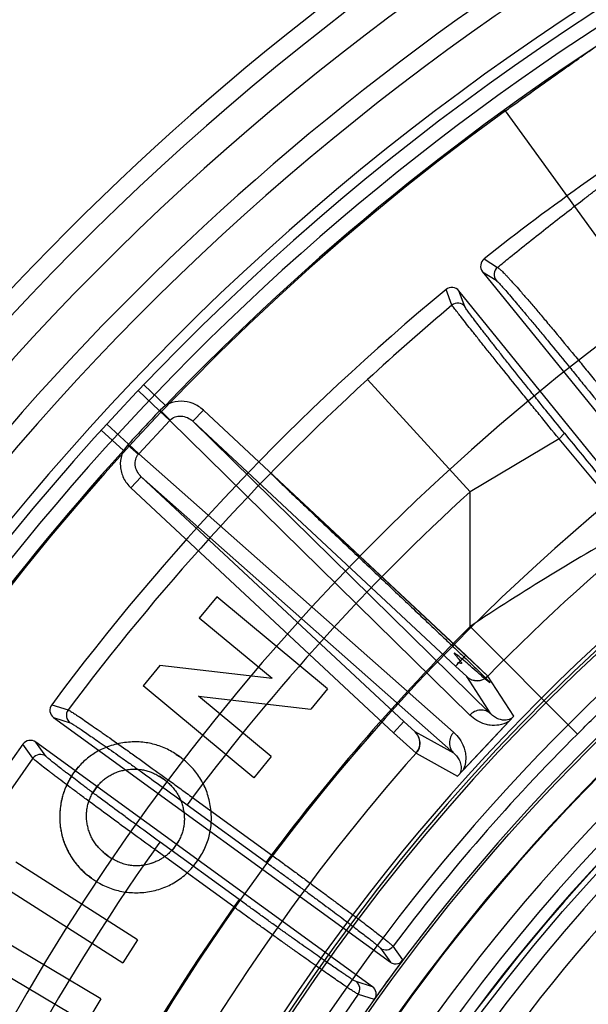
# Model space of a CAD drawing. Header units: millimetres. Extents: x 0 to 297, y 0 to 210.
# Tile 88 of 256: x 145.393 to 145.524, y 93.456 to 93.682. Entities that reach past the tile are written whole.
import ezdxf

# ---------------------------------------------------------------- set-up
doc = ezdxf.new("R2010")
doc.units = ezdxf.units.MM
doc.header["$LTSCALE"] = 16.335
doc.layers.get('0').update_dxf_attribs({"linetype": 'CONTINUOUS'})
for name, color, linetype in [('01_GLOBAL', 7, 'CONTINUOUS'), ('INTFCLR_144815', 7, 'CONTINUOUS'), ('INTFCLR_72935', 7, 'CONTINUOUS')]:
    doc.layers.add(name, color=color, linetype=linetype)

msp = doc.modelspace()

# ---------------------------------------------------------------- linework, layer by layer
at = {"color": 7, "linetype": 'Continuous'}
msp.add_circle((146.8548034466, 92.13446435), 2.66, dxfattribs=at)
at = {"color": 9, "linetype": 'Continuous'}
msp.add_arc((146.8548034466, 92.13446435), 2.6259090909, 92.9674534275, 177.0325465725, dxfattribs=at)
at = {"layer": '01_GLOBAL', "color": 7, "linetype": 'Continuous'}
msp.add_circle((146.8548034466, 92.13446435), 2.695, dxfattribs=at)
at = {"layer": 'INTFCLR_144815', "color": 9, "linetype": 'Continuous'}
for p, q in [((145.5373919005, 93.6161005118), (145.5045972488, 93.66139864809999)), ((145.4996814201, 93.62736522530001), (145.5027661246, 93.62539410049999)), ((145.4993555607, 93.6243980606), (145.5024332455, 93.6224262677)), ((145.4922973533, 93.6166899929), (145.4909443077, 93.6202944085)), ((145.4952687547, 93.61639789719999), (145.4939134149, 93.6199954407)), ((145.4264188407, 93.5936179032), (145.4214210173, 93.59839520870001)), ((145.4964636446, 93.5738094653), (145.4728839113, 93.5996094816)), ((145.4201498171, 93.5970604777), (145.4250482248, 93.5924059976)), ((145.4264188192, 93.5936179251), (145.4251668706, 93.5925302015)), ((145.4250482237, 93.59240599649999), (145.4274192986, 93.5901949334)), ((145.4251668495, 93.5925302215), (145.4274793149, 93.59025779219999)), ((145.4351334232, 93.59254663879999), (145.4327465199, 93.5899869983)), ((145.4955135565, 93.53624125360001), (145.4351334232, 93.59254663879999)), ((145.4129178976, 93.58930519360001), (145.4179027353, 93.5847433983)), ((145.4202738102, 93.5825323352), (145.4274192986, 93.5901949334)), ((145.4274192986, 93.5901949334), (145.4274793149, 93.59025779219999)), ((145.4963810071, 93.5224271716), (145.4274192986, 93.5901949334)), ((145.4327465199, 93.5899869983), (145.4931266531, 93.5336816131)), ((145.5011962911, 93.52272231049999), (145.4327465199, 93.5899869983)), ((145.4116750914, 93.58794398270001), (145.4167893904, 93.58329158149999)), ((145.5169352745, 93.5859346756), (145.5181575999, 93.58725604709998)), ((145.4177871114, 93.5846163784), (145.4167893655, 93.5832916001)), ((145.4177870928, 93.5846163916), (145.420215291, 93.5824680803)), ((145.4202738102, 93.5825323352), (145.4179027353, 93.5847433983)), ((145.516935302, 93.5859346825), (145.4964636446, 93.5738094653)), ((145.533809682, 93.5656451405), (145.5169352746, 93.5859346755)), ((145.4202152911, 93.5824680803), (145.4202738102, 93.5825323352)), ((145.4202738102, 93.5825323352), (145.4926870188, 93.5184658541)), ((145.420852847, 93.5772325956), (145.4184659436, 93.5746729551)), ((145.420852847, 93.5772325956), (145.492728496, 93.51364171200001)), ((145.4812329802, 93.5209272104), (145.420852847, 93.5772325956)), ((145.4184659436, 93.5746729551), (145.4788460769, 93.5183675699)), ((145.4964636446, 93.54281740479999), (145.4964636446, 93.5738094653)), ((145.5211420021, 93.5180661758), (145.4964636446, 93.54281740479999)), ((145.4931266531, 93.5336816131), (145.495706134, 93.53128987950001)), ((145.4956650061, 93.5312742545), (145.5011962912, 93.52272231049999)), ((145.506502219, 93.52221125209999), (145.50054849, 93.5313839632)), ((145.4002552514, 93.5248165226), (145.4040532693, 93.5236131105)), ((145.4007080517, 93.5218655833), (145.4044992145, 93.5206593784)), ((145.4788460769, 93.51836757), (145.4812329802, 93.5209272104)), ((145.4838115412, 93.5185629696), (145.4812329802, 93.5209272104)), ((145.492728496, 93.51364171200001), (145.4838115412, 93.5185629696)), ((145.3959598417, 93.51248815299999), (145.3936429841, 93.5157274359)), ((145.3989052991, 93.51297464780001), (145.3965879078, 93.51620656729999)), ((145.4840427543, 93.51368372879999), (145.4936084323, 93.50838435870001)), ((145.432642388, 93.5034802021), (145.431408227, 93.5017815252)), ((145.432642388, 93.5034802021), (145.4508217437, 93.49027212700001)), ((145.431408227, 93.5017815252), (145.4495875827, 93.4885734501)), ((145.423939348, 93.4915183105), (145.425173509, 93.4932169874)), ((145.4433608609, 93.48000310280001), (145.425173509, 93.4932169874)), ((145.4421266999, 93.4783044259), (145.423939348, 93.4915183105)), ((145.4508217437, 93.49027212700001), (145.4495875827, 93.4885734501)), ((145.4433608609, 93.48000310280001), (145.4421266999, 93.4783044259)), ((145.4810055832, 93.4661202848), (145.4787561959, 93.46926467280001)), ((145.4758442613, 93.4688241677), (145.4781368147, 93.465610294)), ((145.4740223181, 93.4599471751), (145.4702573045, 93.4611343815)), ((145.4707382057, 93.4582288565), (145.4744237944, 93.45706122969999))]:
    msp.add_line(p, q, dxfattribs=at)
at = {"layer": 'INTFCLR_144815', "color": 6, "linetype": 'Continuous'}
for p, q in [((145.4993555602, 93.6243980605), (145.5595454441, 93.55006974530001)), ((145.5541054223, 93.54566450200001), (145.4939134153, 93.6199954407)), ((145.4382062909, 93.5495970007), (145.4341793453, 93.54474863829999)), ((145.4636835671, 93.52844718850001), (145.4382062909, 93.5495970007)), ((145.4509415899, 93.5308313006), (145.4341793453, 93.54474863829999)), ((145.4251036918, 93.5338164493), (145.4212570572, 93.5291751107)), ((145.4509415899, 93.5308313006), (145.4251036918, 93.5338164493)), ((145.4467343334, 93.5080252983), (145.4212570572, 93.5291751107)), ((145.463683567, 93.52844718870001), (145.4598168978, 93.52379249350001)), ((145.4507612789, 93.5128803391), (145.4340457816, 93.5267576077)), ((145.4340457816, 93.5267576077), (145.4598168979, 93.52379249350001)), ((145.4007080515, 93.5218655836), (145.4781368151, 93.4656102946)), ((145.4740223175, 93.45994717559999), (145.3965879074, 93.5162065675)), ((145.4305747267, 93.5121611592), (145.4296175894, 93.5128970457)), ((145.4507612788, 93.5128803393), (145.4467343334, 93.5080252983)), ((145.4258978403, 93.5077815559), (145.4249731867, 93.5083856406)), ((145.4267552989, 93.5071139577), (145.4258978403, 93.5077815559)), ((145.4103309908, 93.50548426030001), (145.4097269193, 93.5045531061)), ((145.411011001, 93.50634865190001), (145.4103309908, 93.50548426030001)), ((145.4293195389, 93.49328273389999), (145.4287627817, 93.4924284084)), ((145.4123719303, 93.4906956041), (145.4132426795, 93.49001758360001)), ((145.4132426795, 93.49001758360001), (145.4141225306, 93.4894405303)), ((145.4199544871, 93.4707495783), (145.3920196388, 93.4886070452)), ((145.409436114, 93.48490209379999), (145.4105606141, 93.4841587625)), ((145.3886471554, 93.483331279), (145.4165820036, 93.46547381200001)), ((145.4115228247, 93.4571512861), (145.3883294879, 93.4709818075)), ((145.419954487, 93.4707495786), (145.4165820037, 93.46547381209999)), ((145.3850371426, 93.4654656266), (145.4082304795, 93.4516351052)), ((145.4805753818, 93.4655872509), (145.4810055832, 93.4661202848)), ((145.4115228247, 93.45715128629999), (145.4082304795, 93.45163510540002)), ((145.4747977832, 93.4576350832), (145.4744237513, 93.45706124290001))]:
    msp.add_line(p, q, dxfattribs=at)
at = {"layer": 'INTFCLR_144815', "color": 7, "linetype": 'Continuous'}
for p, q in [((145.50054849, 93.5313839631), (145.4502284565, 93.5784702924)), ((145.4931266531, 93.5336816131), (145.4955135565, 93.53624125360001)), ((145.4955135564, 93.53624125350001), (145.5005484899, 93.5313839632)), ((145.4936083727, 93.50838441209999), (145.5065021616, 93.5222113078)), ((145.5000552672, 93.5152978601), (145.5065021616, 93.52221130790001)), ((145.478846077, 93.5183675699), (145.4840427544, 93.51368372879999)), ((145.4936083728, 93.50838441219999), (145.5000552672, 93.5152978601)), ((145.4289021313, 93.5133781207), (145.4296175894, 93.5128970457)), ((145.4296175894, 93.5128970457), (145.4289021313, 93.5133781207)), ((145.4053423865, 93.5091372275), (145.4064120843, 93.51049315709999)), ((145.4044081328, 93.50768900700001), (145.4053423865, 93.5091372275)), ((145.4048586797, 93.5084208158), (145.4053423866, 93.50913722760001)), ((145.4249731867, 93.5083856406), (145.4258978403, 93.5077815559)), ((145.4097269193, 93.5045531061), (145.4103309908, 93.5054842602)), ((145.4103309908, 93.5054842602), (145.4107923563, 93.5060807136)), ((145.4287627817, 93.4924284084), (145.4281787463, 93.4916740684)), ((145.4293195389, 93.49328273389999), (145.4287627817, 93.4924284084)), ((145.4132426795, 93.49001758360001), (145.4126428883, 93.4904785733)), ((145.4226255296, 93.4881543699), (145.4218863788, 93.4879816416)), ((145.4235359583, 93.4884394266), (145.4226255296, 93.4881543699)), ((145.4094361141, 93.48490209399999), (145.4087456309, 93.4854235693))]:
    msp.add_line(p, q, dxfattribs=at)
at = {"layer": 'INTFCLR_144815', "color": 6, "linetype": 'Continuous'}
for radius in [0.4466793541, 0.4256665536]:
    msp.add_circle((145.8396077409, 93.1986600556), radius, dxfattribs=at)
for centre, radius, start, end in [((145.8396077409, 93.1986600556), 0.6157754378, 313.9937911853, 154.5150993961), ((145.8396077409, 93.1986600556), 0.5947754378, 312.9543589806, 154.5144414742), ((145.8396077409, 93.1986600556), 0.5903864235, 71.6563998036, 156.0440844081), ((145.8396077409, 93.1986600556), 0.5808960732, 70.9981667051, 162.0018332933), ((145.8396077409, 93.1986600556), 0.5751005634, 108.7136429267, 257.7559644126), ((145.8399207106, 93.1980122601), 0.54782, 122.1960171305, 128.3949436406), ((145.8396077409, 93.1986600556), 0.4627266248, 45.0000000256, 314.9999999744), ((145.8396077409, 93.1986600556), 0.4618985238, 44.999999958, 315.000000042), ((145.8396077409, 93.1986600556), 0.461229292, 44.99999997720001, 315.0000000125), ((145.8396077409, 93.1986600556), 0.4472794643, 47.86578076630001, 312.1342192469), ((145.8396077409, 93.1986600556), 0.4408857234, 45.72777364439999, 314.2722263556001), ((145.8396077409, 93.1986600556), 0.4268887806, 45.6663486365, 314.3336513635), ((145.5009867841, 93.6257204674), 0.002099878, 128.4370448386, 219.031122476), ((145.4922807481, 93.6186746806), 0.0020999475, 38.9714237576, 129.5261145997), ((145.8399207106, 93.1980122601), 0.54782, 129.5705236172, 143.3764988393), ((145.8396077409, 93.1986600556), 0.4169682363, 115.6072723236, 154.3927276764), ((145.8396077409, 93.1986600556), 0.3959554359, 117.0737153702, 152.9262846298), ((145.8396077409, 93.1986600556), 0.427, 126.3221328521, 169.3673701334), ((145.4019414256, 93.5235651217), 0.0020998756, 143.4185851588, 234.0311812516), ((145.3953527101, 93.5145082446), 0.0020999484, 53.9714511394, 144.5076560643), ((145.8399207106, 93.1980122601), 0.54782, 144.5520789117, 158.3604875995), ((145.477076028, 93.47052566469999), 0.002100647, 234.0980466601, 323.1112071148), ((145.8396077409, 93.1986600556), 0.4473594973, 143.2829108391, 144.7170891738), ((145.4690197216, 93.4594371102), 0.002100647, 324.8892236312, 53.90195361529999)]:
    msp.add_arc(centre, radius, start, end, dxfattribs=at)
at = {"layer": 'INTFCLR_144815', "color": 9, "linetype": 'Continuous'}
for centre, radius, start, end in [((145.8396077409, 93.1986600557), 0.6114469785, 71.617857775, 156.0236179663), ((145.8396077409, 93.1986600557), 0.6044472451, 71.6178577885, 156.0236179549), ((145.8396077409, 93.1986600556), 0.5785048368, 70.768222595, 162.2317774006), ((145.8396077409, 93.1986600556), 0.5715914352, 107.7076787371, 136.2923212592), ((145.8396077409, 93.1986600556), 0.5712784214, 125.9035433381, 247.5002459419), ((145.8396077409, 93.1986600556), 0.4540564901, 52.5411294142, 307.4588705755), ((145.8396077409, 93.1986600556), 0.47504355, 108.4596803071, 135.5403197), ((145.8396077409, 93.1986600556), 0.44073522, 45.7280221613, 314.2719778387), ((145.8396077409, 93.1986600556), 0.4337362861, 45.73034182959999, 314.2696581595), ((145.5040680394, 93.6237453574), 0.0021007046, 128.2970066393, 218.8995204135), ((145.9399220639, 93.0883514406), 0.6924663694, 130.2722993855, 132.4119396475), ((145.4936385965, 93.6150730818), 0.0021007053, 39.1004636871, 129.6760350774), ((145.8396076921, 93.1986600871), 0.5153551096, 125.9035433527, 247.5002459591), ((145.8399207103, 93.1980122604), 0.5440554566, 132.4255192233, 143.2396033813), ((146.6710831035, 92.42329673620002), 1.7086308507, 136.8243315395, 137.1756684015), ((145.4318778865, 93.58599845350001), 0.0093649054, 135.7755678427, 136.826458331), ((155.6959422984, 101.865722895), 13.1194632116, 219.1244210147, 219.2387337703), ((145.4247688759, 93.57837939), 0.009361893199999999, 137.1735409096, 138.2247714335), ((145.839607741, 93.1986600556), 0.5715914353, 137.7076787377, 162.2317774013), ((145.8396077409, 93.1986600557), 0.4856448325, 128.484146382, 209.9999999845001), ((145.8399207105, 93.1980122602), 0.5091034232, 132.4255192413, 143.1292740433), ((145.8174875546, 93.0595769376), 0.5801536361, 119.2729300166, 123.5966858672), ((145.8396077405, 93.1986600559), 0.4859960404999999, 134.915531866, 143.1279733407), ((145.8396077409, 93.1986600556), 0.4297215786, 128.4841463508, 246.0405071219), ((145.4057369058, 93.5223566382), 0.0021007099, 143.2662595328, 233.8993781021), ((145.8396077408, 93.1986600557), 0.451044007, 134.9155318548, 143.1335617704), ((145.8399207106, 93.1980122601), 0.544055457, 144.6884762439, 158.2234804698), ((145.8396077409, 93.1986600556), 0.4750435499, 138.4596802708, 165.5403197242), ((145.3976735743, 93.51127305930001), 0.0021007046, 54.1004354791, 144.6620838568), ((145.8399207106, 93.1980122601), 0.5091034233, 144.7941622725, 158.1121101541), ((145.8396077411, 93.19866005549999), 0.4859960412, 144.8720266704, 158.1279733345), ((145.8396077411, 93.19866005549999), 0.4510440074, 144.86643825, 158.1335617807)]:
    msp.add_arc(centre, radius, start, end, dxfattribs=at)
at = {"layer": 'INTFCLR_144815', "color": 7, "linetype": 'Continuous'}
for centre, radius, start, end in [((145.4980503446, 93.53383558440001), 0.0035001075, 227.0375958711, 315.5385227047), ((145.4814228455, 93.5160047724), 0.0035001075, 318.4614529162, 46.9624282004), ((145.3896112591, 93.454171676), 0.07105755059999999, 55.73557071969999, 56.4311621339), ((145.3895527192, 93.454084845), 0.0711622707, 55.7359787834, 56.4301417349), ((145.4587299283, 93.46882198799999), 0.0668995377, 142.2013653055, 142.9419695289), ((145.4588266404, 93.46874811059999), 0.0670212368, 142.2025146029, 142.941392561), ((145.3756192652, 93.5284600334), 0.0703317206, 325.7354748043, 326.3964135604), ((145.3757311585, 93.5283847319), 0.0701968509, 325.7348504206, 326.3970592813), ((145.3720086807, 93.53507492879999), 0.0771164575, 322.5770711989, 323.183209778), ((145.3721258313, 93.53498627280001), 0.0769695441, 322.5764879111, 323.183783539)]:
    msp.add_arc(centre, radius, start, end, dxfattribs=at)
at = {"layer": 'INTFCLR_144815', "color": 9, "linetype": 'Continuous'}
for points, knots in [([(145.5045972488, 93.66139864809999), (145.5054935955, 93.66204759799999), (145.5072771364, 93.66333541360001), (145.5099408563, 93.66524898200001), (145.5125761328, 93.6671330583), (145.5147546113, 93.6686837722), (145.5164812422, 93.6699096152), (145.5181671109, 93.6711046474), (145.5202144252, 93.67255305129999), (145.522588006, 93.67423044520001), (145.5248441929, 93.6758257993), (145.5266468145, 93.67710433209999), (145.5280197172, 93.6780830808), (145.5292755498, 93.6789820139), (145.5307102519, 93.6800179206), (145.5320452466, 93.6809991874), (145.5329931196, 93.68171180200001), (145.5337639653, 93.6823039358), (145.5345445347, 93.6829201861), (145.5352276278, 93.6835202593), (145.5355797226, 93.6838653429), (145.5356731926, 93.68401932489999)], [0, 0, 0, 0, 0.0863229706, 0.1716062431, 0.2558480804, 0.3390274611, 0.3802000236, 0.4210306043, 0.5002259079, 0.5758309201, 0.6477553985, 0.7157787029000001, 0.7482262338, 0.779280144, 0.8362536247, 0.8862647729, 0.9085268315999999, 0.9287496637, 0.9621161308, 0.9859485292, 1, 1, 1, 1]), ([(145.5027658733, 93.6253938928), (145.5036932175, 93.6261506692), (145.5075650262, 93.6292952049), (145.5128812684, 93.6335289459), (145.5186690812, 93.6380500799), (145.5218180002, 93.640483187), (145.5238727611, 93.64206208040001), (145.5251941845, 93.6430754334), (145.5274145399, 93.6447735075), (145.5304523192, 93.64708667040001), (145.5338949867, 93.6497020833), (145.5363449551, 93.6515675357), (145.5378854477, 93.6527471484), (145.5388319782, 93.65347394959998), (145.5403455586, 93.6546419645), (145.5422926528, 93.6561632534), (145.5443032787, 93.65778442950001), (145.5458810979, 93.6591198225), (145.5469864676, 93.660158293), (145.5475529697, 93.66077819), (145.547714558, 93.6610531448)], [0, 0, 0, 0, 0.0625458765, 0.2606392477, 0.3551136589, 0.4463205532, 0.4685806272, 0.4905220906, 0.5333372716, 0.6146452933, 0.6900415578, 0.7592582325, 0.7755539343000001, 0.7914290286, 0.8216176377, 0.8754591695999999, 0.9205293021, 0.956619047, 0.98333489, 1, 1, 1, 1]), ([(145.502766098, 93.6253940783), (145.5028965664, 93.62535050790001), (145.503211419, 93.62508757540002), (145.503786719, 93.6245691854), (145.5044067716, 93.6239305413), (145.5050227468, 93.62328087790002), (145.5062946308, 93.6219051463), (145.5076498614, 93.6203740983), (145.5091031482, 93.618704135), (145.5102753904, 93.6173463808), (145.5118404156, 93.615515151), (145.5134644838, 93.6135941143), (145.5148407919, 93.6119554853), (145.5170845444, 93.60927220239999), (145.5193635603, 93.60651685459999), (145.5216754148, 93.60370073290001), (145.5232783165, 93.6017414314), (145.5260814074, 93.59829861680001), (145.5284702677, 93.5953369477), (145.5300531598, 93.5933608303)], [0, 0, 0, 0, 0.0097983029, 0.028326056, 0.0557697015, 0.0729163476, 0.0921524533, 0.1892020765, 0.2185665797, 0.2498476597, 0.316979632, 0.3901591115, 0.4290389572, 0.4694153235, 0.6393187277, 0.6837488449, 0.7289568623, 0.819642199, 1, 1, 1, 1]), ([(145.5024332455, 93.6224262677), (145.502742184, 93.6222279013), (145.5032056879, 93.6216440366), (145.5040302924, 93.6207707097), (145.5054195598, 93.61916411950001), (145.5068166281, 93.6175366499), (145.5081584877, 93.6159470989), (145.5092436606, 93.6146569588), (145.5106959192, 93.6129198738), (145.5122069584, 93.6111011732), (145.5134893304, 93.6095514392), (145.5155822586, 93.60701553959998), (145.5177138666, 93.6044165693), (145.5198793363, 93.60176298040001), (145.5213819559, 93.59991781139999), (145.5240123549, 93.5966778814), (145.5262586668, 93.5938945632), (145.5277496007, 93.5920394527)], [0, 0, 0, 0, 0.0278420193, 0.0552141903, 0.0915692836, 0.1886365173, 0.2180093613, 0.2493061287, 0.3164849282, 0.389710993, 0.4286185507, 0.4690268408, 0.6390578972, 0.6835215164, 0.7287627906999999, 0.8195145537, 1, 1, 1, 1]), ([(145.516935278, 93.5859346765), (145.5154107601, 93.5878074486), (145.5131317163, 93.5906119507), (145.5104823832, 93.5938829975), (145.5089864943, 93.59573296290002), (145.5068493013, 93.59837873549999), (145.504759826, 93.6009732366), (145.5027216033, 93.6035108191), (145.5014774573, 93.6050616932), (145.5000176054, 93.6068847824), (145.498624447, 93.6086304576), (145.4975886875, 93.6099312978), (145.4963087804, 93.6115430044), (145.4947553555, 93.6134876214), (145.4932535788, 93.6154464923), (145.4924967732, 93.61638325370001), (145.4922973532, 93.6166899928)], [0, 0, 0, 0, 0.1838323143, 0.2751018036, 0.3204426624, 0.3649432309, 0.5340172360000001, 0.5740392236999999, 0.6127183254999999, 0.6853746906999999, 0.7518360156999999, 0.782742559, 0.8119579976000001, 0.9085168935, 0.9721480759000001, 1, 1, 1, 1]), ([(145.5181575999, 93.58725604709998), (145.5167251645, 93.5890170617), (145.5145863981, 93.5916563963), (145.5121035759, 93.59473757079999), (145.5107027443, 93.5964810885), (145.5087024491, 93.5989757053), (145.5067489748, 93.6014238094), (145.5048475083, 93.60382148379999), (145.5036877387, 93.6052877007), (145.502328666, 93.6070128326), (145.5010339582, 93.6086665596), (145.5000736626, 93.60990067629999), (145.4988873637, 93.6114308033), (145.4976750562, 93.61302134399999), (145.4964783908, 93.6146034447), (145.4958379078, 93.61553155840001), (145.4953911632, 93.6160737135), (145.4952687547, 93.61639789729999)], [0, 0, 0, 0, 0.1837380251, 0.2749643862, 0.3202843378, 0.3647664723, 0.5337760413, 0.5737877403, 0.6124559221, 0.6850908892, 0.7515475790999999, 0.7824502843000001, 0.8116622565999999, 0.9082443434, 0.9444594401, 0.9719520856, 1, 1, 1, 1]), ([(145.4351334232, 93.59254663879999), (145.4344393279, 93.5931938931), (145.4328127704, 93.59422986), (145.4300139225, 93.59478226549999), (145.4278337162, 93.5943605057), (145.4267142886, 93.5937960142), (145.4264190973, 93.5936176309)], [0, 0, 0, 0, 0.2956847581, 0.5913695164, 0.8870542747, 1, 1, 1, 1]), ([(145.4274793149, 93.59025779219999), (145.4277948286, 93.59057884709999), (145.4286013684, 93.59109200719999), (145.4300433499, 93.59128441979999), (145.4315107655, 93.59091509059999), (145.4323703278, 93.5903394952), (145.4327465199, 93.5899869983)], [0, 0, 0, 0, 0.2329766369, 0.4761332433, 0.733177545, 1, 1, 1, 1]), ([(145.4167895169, 93.5832914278), (145.4166321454, 93.5829845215), (145.4161472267, 93.58182840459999), (145.4158789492, 93.5796240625), (145.4166250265, 93.5768705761), (145.4177720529, 93.5753204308), (145.4184659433, 93.5746729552)], [0, 0, 0, 0, 0.1129457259, 0.4086304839, 0.7043152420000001, 1, 1, 1, 1]), ([(145.420852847, 93.5772325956), (145.4204749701, 93.577583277), (145.4198440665, 93.5784047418), (145.4192188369, 93.58023652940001), (145.4196194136, 93.58179465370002), (145.420215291, 93.5824680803)], [0, 0, 0, 0, 0.2697144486, 0.5295513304, 1, 1, 1, 1]), ([(145.5211420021, 93.5180661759), (145.5235613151, 93.52047828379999), (145.5284382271, 93.5252106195), (145.5346767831, 93.53093980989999), (145.5390946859, 93.53482963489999), (145.5416235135, 93.5370091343), (145.5431351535, 93.53829349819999), (145.5461857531, 93.5408596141), (145.5486286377, 93.5428583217), (145.5508468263, 93.54462578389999)], [0, 0, 0, 0, 0.2570830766, 0.511298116, 0.6373032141, 0.7000207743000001, 0.7625178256, 0.7865693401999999, 1, 1, 1, 1]), ([(145.4040532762, 93.52361311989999), (145.4043624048, 93.5235089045), (145.4048907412, 93.5231214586), (145.4057868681, 93.5225658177), (145.4073130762, 93.5215310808), (145.4091383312, 93.5202830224), (145.4109190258, 93.5190407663), (145.4121109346, 93.51820571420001), (145.4141574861, 93.5167666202), (145.4162788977, 93.5152627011), (145.4184754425, 93.51369735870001), (145.4200784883, 93.51255246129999), (145.4230145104, 93.5104490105), (145.425993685, 93.508301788), (145.4286015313, 93.50641453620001), (145.430395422, 93.5051142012), (145.4317428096, 93.5041349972), (145.432642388, 93.5034802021)], [0, 0, 0, 0, 0.0279829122, 0.05504682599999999, 0.09086547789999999, 0.185915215, 0.2448474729, 0.2770789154, 0.3107536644, 0.4594529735, 0.5001382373, 0.5421189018, 0.628428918, 0.8099485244, 0.8571255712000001, 0.9045582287, 1, 1, 1, 1]), ([(145.5011962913, 93.52272231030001), (145.5008918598, 93.52300454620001), (145.5001242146, 93.5234715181), (145.4983450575, 93.5237318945), (145.4969867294, 93.5230733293), (145.4963810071, 93.5224271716)], [0, 0, 0, 0, 0.2362838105, 0.4958956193, 1, 1, 1, 1]), ([(145.5053017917, 93.5209241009), (145.5046225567, 93.52052933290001), (145.5032115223, 93.5200342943), (145.5013435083, 93.52001482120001), (145.4996081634, 93.52037387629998), (145.4979646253, 93.52109365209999), (145.4968649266, 93.5219561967), (145.4963810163, 93.52242718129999)], [0, 0, 0, 0, 0.2434075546, 0.451055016, 0.5712644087, 0.7907811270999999, 1, 1, 1, 1]), ([(145.5060525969, 93.521729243), (145.5056617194, 93.5214805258), (145.5046534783, 93.5211514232), (145.5032217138, 93.521369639), (145.5020436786, 93.52196678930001), (145.5014561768, 93.52245575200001), (145.5011962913, 93.52272231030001)], [0, 0, 0, 0, 0.2611423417, 0.5731677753, 0.79015997, 1, 1, 1, 1]), ([(145.4044992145, 93.5206593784), (145.4047916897, 93.52056627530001), (145.4052903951, 93.52020199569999), (145.4061352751, 93.51968383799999), (145.4075732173, 93.51871512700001), (145.4092916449, 93.5175458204), (145.4109681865, 93.5163816), (145.4120901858, 93.5155988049), (145.4140165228, 93.5142495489), (145.4160130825, 93.51283913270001), (145.4180800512, 93.5113706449), (145.4195884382, 93.5102964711), (145.4223508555, 93.50832265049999), (145.4251538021, 93.5063076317), (145.4276071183, 93.5045362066), (145.4292946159, 93.5033155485), (145.4305620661, 93.502396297), (145.431408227, 93.5017815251)], [0, 0, 0, 0, 0.0280069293, 0.0550808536, 0.090899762, 0.1859511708, 0.2448841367, 0.2771149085, 0.3107877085, 0.4594824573, 0.500165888, 0.542144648, 0.6284510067, 0.8099602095, 0.8571340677, 0.9045639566, 1, 1, 1, 1]), ([(145.4926870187, 93.5184658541), (145.492390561, 93.51814626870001), (145.4918909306, 93.5173690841), (145.4916200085, 93.5160025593), (145.4919048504, 93.5146571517), (145.4924257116, 93.5139257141), (145.492728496, 93.51364171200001)], [0, 0, 0, 0, 0.2458805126, 0.5085649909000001, 0.7658415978, 1, 1, 1, 1]), ([(145.4926870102, 93.51846584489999), (145.4931932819, 93.5180179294), (145.4941274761, 93.51697635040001), (145.494960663, 93.5153899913), (145.4953731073, 93.513918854), (145.4955176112, 93.5125916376), (145.495378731, 93.5111246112), (145.4950371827, 93.5101371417), (145.4948086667, 93.50967152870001)], [0, 0, 0, 0, 0.2091943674, 0.4285380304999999, 0.5478250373, 0.6804089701, 0.8394874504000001, 1, 1, 1, 1]), ([(145.423939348, 93.4915183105), (145.4221595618, 93.4928092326), (145.4195140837, 93.4947341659), (145.4164455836, 93.4969782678), (145.414732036, 93.498234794), (145.4123042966, 93.50001838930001), (145.4095793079, 93.5020297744), (145.4069341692, 93.50399539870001), (145.4055349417, 93.5050393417), (145.4037015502, 93.50641125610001), (145.4019665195, 93.507718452), (145.4003330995, 93.5089635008), (145.3994483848, 93.509643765), (145.3982257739, 93.51057766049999), (145.3970298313, 93.51158345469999), (145.396156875, 93.51222304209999), (145.3959598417, 93.5124881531)], [0, 0, 0, 0, 0.1886048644, 0.2806498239, 0.3261019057, 0.3708802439, 0.5390665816, 0.6166365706, 0.6535747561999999, 0.6888202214, 0.8130638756, 0.8399290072, 0.8649871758, 0.9088276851, 0.9716653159, 1, 1, 1, 1]), ([(145.4251735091, 93.4932169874), (145.4235014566, 93.4944318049), (145.4210163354, 93.4962435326), (145.4181341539, 93.49835608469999), (145.4165247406, 93.49953907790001), (145.4142445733, 93.5012183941), (145.4116853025, 93.503112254), (145.4092015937, 93.50496375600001), (145.407887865, 93.5059472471), (145.4061665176, 93.50723978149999), (145.404537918, 93.5084718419), (145.4030049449, 93.509645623), (145.4021747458, 93.51028702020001), (145.4010268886, 93.5111675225), (145.3999076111, 93.51211781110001), (145.3990864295, 93.51272211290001), (145.3989052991, 93.5129746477)], [0, 0, 0, 0, 0.1885936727, 0.2806322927, 0.3260825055, 0.3708589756, 0.5390380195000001, 0.6166044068, 0.6535415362, 0.6887872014, 0.8130289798, 0.8398945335, 0.8649531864, 0.9087940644, 0.9716415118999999, 1, 1, 1, 1]), ([(145.492728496, 93.51364171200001), (145.4930128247, 93.5134008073), (145.4935419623, 93.5128490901), (145.4941550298, 93.51181941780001), (145.4945271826, 93.510450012), (145.4943373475, 93.5093814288), (145.4940578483, 93.5088663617)], [0, 0, 0, 0, 0.2102229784, 0.4274675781, 0.6694230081, 1, 1, 1, 1]), ([(145.4495875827, 93.4885734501), (145.4503348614, 93.4880305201), (145.4518237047, 93.4869471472), (145.4540419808, 93.485327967), (145.4562270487, 93.4837279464), (145.4583626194, 93.4821590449), (145.4604327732, 93.48063294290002), (145.4624227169, 93.4791605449), (145.4643187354, 93.4777520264), (145.466107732, 93.4764171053), (145.4677769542, 93.4751653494), (145.469314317, 93.4740057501), (145.4707088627, 93.4729468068), (145.4719505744, 93.471995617), (145.4730318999, 93.4711596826), (145.4739419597, 93.4704426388), (145.4746832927, 93.4698566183), (145.4752933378, 93.4693315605), (145.4756974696, 93.4690299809), (145.4758442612, 93.46882416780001)], [0, 0, 0, 0, 0.08432266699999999, 0.1680898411, 0.2507128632, 0.3315559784, 0.409999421, 0.4854968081, 0.5575372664, 0.6256197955, 0.6892684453, 0.7480054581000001, 0.8014118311, 0.849116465, 0.8908026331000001, 0.9261630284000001, 0.9549373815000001, 0.9769222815, 1, 1, 1, 1]), ([(145.4702573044, 93.4611343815), (145.4700156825, 93.46121055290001), (145.469603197, 93.46150238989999), (145.4689142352, 93.46192101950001), (145.4681271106, 93.4624455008), (145.4671635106, 93.46308976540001), (145.4660339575, 93.463860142), (145.4647450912, 93.4647475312), (145.4633064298, 93.46574703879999), (145.4617279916, 93.4668512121), (145.4600213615, 93.4680521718), (145.4581987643, 93.46934124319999), (145.4562729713, 93.4707094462), (145.4542570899, 93.47214746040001), (145.4521654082, 93.4736451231), (145.4500136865, 93.47519114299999), (145.4478184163, 93.4767736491), (145.4455956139, 93.4783811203), (145.4441071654, 93.47946088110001), (145.4433608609, 93.48000310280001)], [0, 0, 0, 0, 0.0231275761, 0.0451535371, 0.0739556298, 0.1093267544, 0.1510233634, 0.1987508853, 0.2521830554, 0.3109402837, 0.3746024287, 0.4426883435, 0.5147332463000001, 0.5902585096, 0.6687402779, 0.7495811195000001, 0.8321331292, 0.9157872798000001, 1, 1, 1, 1])]:
    msp.add_open_spline(points, degree=3, knots=knots, dxfattribs=at)
at = {"layer": 'INTFCLR_144815', "color": 7, "linetype": 'Continuous'}
for points, knots in [([(145.4502284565, 93.5784702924), (145.4501984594, 93.57843812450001), (145.450440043, 93.5782963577), (145.4505875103, 93.5780404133), (145.4510913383, 93.5775988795), (145.4516662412, 93.5770146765), (145.4524336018, 93.5762815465), (145.4537173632, 93.575043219), (145.4556436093, 93.57320410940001), (145.4582796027, 93.5706927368), (145.4612971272, 93.56782633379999), (145.4646148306, 93.5646791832), (145.4681540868, 93.56132526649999), (145.4718353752, 93.5578386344), (145.4755794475, 93.5542932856), (145.479306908, 93.5507632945), (145.4829386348, 93.5473224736), (145.4863946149, 93.5440455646), (145.4895978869, 93.5410041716), (145.4920667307, 93.538655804), (145.4938644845, 93.53694079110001), (145.4958530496, 93.5350424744), (145.4983657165, 93.5326077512), (145.4997724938, 93.53126179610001), (145.5013982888, 93.52958223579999), (145.500204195, 93.5304717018), (145.4993741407, 93.5312296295), (145.4977694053, 93.5325953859), (145.4961940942, 93.5339679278), (145.4948367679, 93.53515061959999), (145.4937068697, 93.5360691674), (145.4932722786, 93.5364360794), (145.492755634, 93.5367561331), (145.4929302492, 93.53639084), (145.4931522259, 93.5361547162), (145.4935016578, 93.5357086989), (145.4938617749, 93.5352867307), (145.4942062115, 93.53486424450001), (145.4944005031, 93.53459431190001), (145.4945904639, 93.53426419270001), (145.4940853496, 93.5342510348), (145.4935613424, 93.5347148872), (145.4935287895, 93.5339017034), (145.4932182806, 93.5337798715), (145.4931266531, 93.5336816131)], [0, 0, 0, 0, 0.0015353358, 0.0059924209, 0.013222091, 0.0230677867, 0.0353721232, 0.0499774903, 0.08546048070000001, 0.1282548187, 0.1770983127, 0.2307286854, 0.2878836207, 0.3473007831, 0.4077178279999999, 0.4678724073, 0.5265021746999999, 0.5823447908, 0.634137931, 0.6806192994, 0.7014736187, 0.7205266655, 0.7780820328, 0.8092651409, 0.8190691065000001, 0.8258195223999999, 0.8440018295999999, 0.8686831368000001, 0.8949005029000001, 0.9176891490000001, 0.9331371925, 0.9415402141, 0.9443125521, 0.9463233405, 0.9512723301, 0.9579414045, 0.9650175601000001, 0.9711810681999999, 0.9761539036, 0.9784466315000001, 0.9810440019, 0.9889856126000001, 0.9953102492, 1, 1, 1, 1]), ([(145.50054849, 93.5313839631), (145.5000912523, 93.5309178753), (145.499071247, 93.53029139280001), (145.4972308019, 93.530254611), (145.4961545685, 93.5308172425), (145.4956650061, 93.5312742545)], [0, 0, 0, 0, 0.3644791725, 0.6261397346, 1, 1, 1, 1]), ([(145.4840427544, 93.51368372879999), (145.4842538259, 93.51392188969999), (145.4847054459, 93.5144266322), (145.4849966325, 93.5155543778), (145.4849455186, 93.517065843), (145.4843012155, 93.5181068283), (145.4838115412, 93.5185629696)], [0, 0, 0, 0, 0.1764555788, 0.36750372, 0.6289304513, 1, 1, 1, 1]), ([(145.4289021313, 93.5133781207), (145.4284776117, 93.5136653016), (145.4275689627, 93.51421225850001), (145.4261350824, 93.5149099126), (145.4246576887, 93.51548022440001), (145.4231421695, 93.5158925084), (145.4215830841, 93.51615599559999), (145.4199718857, 93.5162855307), (145.4183005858, 93.5162488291), (145.4165699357, 93.5160457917), (145.4148198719, 93.5156846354), (145.4131561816, 93.5151734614), (145.4116580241, 93.51455018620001), (145.4103030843, 93.5138233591), (145.4090455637, 93.5129736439), (145.4078671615, 93.51201091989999), (145.406793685, 93.5109553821), (145.4061577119, 93.51020474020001), (145.4058676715, 93.5098235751)], [0, 0, 0, 0, 0.0600810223, 0.1240959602, 0.1867239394, 0.2454379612, 0.307891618, 0.3718243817, 0.4346302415, 0.5035323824, 0.5758185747, 0.6438096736, 0.7072408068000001, 0.765733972, 0.8237462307, 0.8848813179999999, 0.9438535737, 1, 1, 1, 1]), ([(145.4337447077, 93.4888622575), (145.4340731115, 93.4893458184), (145.4347206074, 93.4902992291), (145.4355056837, 93.49181819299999), (145.4361346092, 93.49336849), (145.4365906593, 93.49495808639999), (145.4368770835, 93.496585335), (145.4370078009, 93.4982496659), (145.4369554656, 93.4999520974), (145.4367426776, 93.50167127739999), (145.4363719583, 93.50336304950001), (145.4358587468, 93.5049939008), (145.4351871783, 93.50653470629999), (145.4343711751, 93.5079911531), (145.4333996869, 93.50935524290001), (145.4322858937, 93.5106339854), (145.4313194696, 93.5115546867), (145.4307249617, 93.5120413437), (145.4305747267, 93.5121611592)], [0, 0, 0, 0, 0.06753195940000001, 0.1331490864, 0.1972392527, 0.26069739, 0.3239568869, 0.3879720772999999, 0.4533692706, 0.5205353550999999, 0.5879804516, 0.6533411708, 0.7178896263, 0.7819606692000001, 0.8460172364, 0.9111464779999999, 0.9777793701, 1, 1, 1, 1]), ([(145.4103309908, 93.50548426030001), (145.4105571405, 93.50578247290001), (145.4110022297, 93.50636939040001), (145.4117545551, 93.5071643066), (145.4125742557, 93.5078521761), (145.4134470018, 93.5084531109), (145.4143797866, 93.50895330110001), (145.4153687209, 93.5093673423), (145.416420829, 93.5096696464), (145.4175159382, 93.50988214), (145.418629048, 93.50999550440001), (145.4197341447, 93.51000474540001), (145.4208178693, 93.5098998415), (145.4218841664, 93.5097072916), (145.4229228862, 93.50937672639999), (145.4239432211, 93.5089555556), (145.4249445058, 93.5084275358), (145.4255766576, 93.50799918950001), (145.4258978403, 93.5077815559)], [0, 0, 0, 0, 0.0640493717, 0.1260567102, 0.1869112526, 0.2469583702, 0.3071564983, 0.3678161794, 0.4301704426, 0.4942300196, 0.5585882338, 0.6214771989, 0.6831062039, 0.7447764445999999, 0.8066207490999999, 0.8693327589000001, 0.9336107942, 1, 1, 1, 1]), ([(145.4048589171, 93.50842117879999), (145.4045850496, 93.5079977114), (145.4040743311, 93.50712826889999), (145.4034438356, 93.50580615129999), (145.402929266, 93.5044310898), (145.4025324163, 93.50296774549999), (145.4022375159, 93.50137291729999), (145.4020964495, 93.49970405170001), (145.4021056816, 93.49807228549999), (145.4022594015, 93.49646694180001), (145.4025727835, 93.4948901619), (145.403047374, 93.49329751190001), (145.4036858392, 93.49174091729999), (145.4044531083, 93.4902647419), (145.4053622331, 93.488879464), (145.4063751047, 93.487611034), (145.4075082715, 93.4864465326), (145.408321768, 93.48575372), (145.4087459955, 93.4854232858)], [0, 0, 0, 0, 0.0591127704, 0.1180231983, 0.1714813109, 0.2309835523, 0.2955180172, 0.361329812, 0.4269901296, 0.4865379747, 0.5500882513, 0.615119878, 0.6810300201, 0.747005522, 0.8098198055, 0.8749543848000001, 0.9369695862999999, 1, 1, 1, 1]), ([(145.4044085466, 93.50768972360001), (145.4043140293, 93.5075260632), (145.4040395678, 93.50703042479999), (145.4036249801, 93.50618595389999), (145.4031828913, 93.5051484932), (145.4028335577, 93.5040760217), (145.4025462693, 93.50298105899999), (145.4023225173, 93.5018599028), (145.4021786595, 93.5007172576), (145.4021042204, 93.4995685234), (145.4021070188, 93.4984267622), (145.4021680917, 93.49729947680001), (145.4023196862, 93.4961845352), (145.4025376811, 93.495084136), (145.4028352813, 93.4939962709), (145.4032005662, 93.492922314), (145.40364284, 93.49186833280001), (145.4041471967, 93.490843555), (145.4047170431, 93.4898565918), (145.4053499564, 93.48891822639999), (145.4060449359, 93.4880225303), (145.4067950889, 93.48716883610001), (145.4076172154, 93.4863645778), (145.4084952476, 93.48560274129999), (145.4091214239, 93.4851364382), (145.409436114, 93.48490209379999)], [0, 0, 0, 0, 0.0221374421, 0.066345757, 0.1101839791, 0.1541453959, 0.1983660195, 0.2427655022, 0.2879923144, 0.3332055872, 0.3775452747, 0.4217012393, 0.4653762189, 0.5092640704, 0.5530479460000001, 0.5974229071, 0.6420836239, 0.6868751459, 0.7311641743, 0.7755084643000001, 0.8193839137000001, 0.8639172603, 0.9085505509, 0.9540413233, 1, 1, 1, 1]), ([(145.4132426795, 93.49001758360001), (145.4129201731, 93.4902617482), (145.4122885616, 93.4907399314), (145.4114274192, 93.49153314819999), (145.4106705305, 93.4923770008), (145.4100109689, 93.4932667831), (145.4094589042, 93.49420983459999), (145.4090122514, 93.49520026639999), (145.408661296, 93.4962376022), (145.4084164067, 93.49731197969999), (145.4082810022, 93.4984012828), (145.4082306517, 93.4994795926), (145.4083201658, 93.5005372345), (145.4084930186, 93.5015756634), (145.4087959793, 93.50258845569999), (145.4091875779, 93.50358613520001), (145.4097066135, 93.504555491), (145.4101207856, 93.50517157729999), (145.4103309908, 93.50548426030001)], [0, 0, 0, 0, 0.0689379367, 0.1350112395, 0.1992462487, 0.261947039, 0.3235247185, 0.3851830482, 0.4468729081, 0.5099401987, 0.5726915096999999, 0.6338384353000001, 0.6935986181, 0.7533117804, 0.8130044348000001, 0.8734738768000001, 0.9357840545, 1, 1, 1, 1]), ([(145.4267552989, 93.5071139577), (145.4267767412, 93.507096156), (145.4270856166, 93.5068378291), (145.4276489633, 93.5063101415), (145.4283769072, 93.5054801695), (145.4290191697, 93.5046000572), (145.4295599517, 93.5036639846), (145.430004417, 93.50267248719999), (145.4303517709, 93.5016300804), (145.4305947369, 93.5005467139), (145.4307426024, 93.49945393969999), (145.4307842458, 93.4983713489), (145.4307182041, 93.497312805), (145.4305440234, 93.49627861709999), (145.4302620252, 93.49527114), (145.4298710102, 93.4942917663), (145.429375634, 93.4933351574), (145.4289693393, 93.4927340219), (145.4287627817, 93.4924284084)], [0, 0, 0, 0, 0.0051255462, 0.0740532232, 0.1416343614, 0.2078744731, 0.2740829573, 0.3400429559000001, 0.4073545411, 0.4757747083, 0.5439138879, 0.6098637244, 0.6746691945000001, 0.7386000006, 0.8023628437, 0.8666699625, 0.9322158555, 1, 1, 1, 1]), ([(145.4287627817, 93.4924284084), (145.4285672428, 93.4921662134), (145.4281813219, 93.4916487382), (145.4275232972, 93.49094759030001), (145.4268322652, 93.49029937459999), (145.4260790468, 93.4897359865), (145.4252892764, 93.4892257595), (145.4244422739, 93.4888061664), (145.423559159, 93.4884268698), (145.422939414, 93.4882459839), (145.4226255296, 93.4881543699)], [0, 0, 0, 0, 0.1284741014, 0.2535599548, 0.3774092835, 0.5004429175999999, 0.6227900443, 0.7464537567, 0.8715855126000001, 1, 1, 1, 1]), ([(145.4226255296, 93.4881543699), (145.4222200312, 93.48805516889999), (145.4214229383, 93.4878601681), (145.4202060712, 93.4877453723), (145.4190074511, 93.4877630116), (145.4178183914, 93.4879243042), (145.4166450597, 93.4882361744), (145.4154855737, 93.4886870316), (145.4146518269, 93.4891177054), (145.4142048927, 93.4893893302), (145.4141225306, 93.4894405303)], [0, 0, 0, 0, 0.1412312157, 0.277619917, 0.4125967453, 0.5465208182, 0.6829449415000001, 0.8228192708, 0.9671459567, 1, 1, 1, 1]), ([(145.4105606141, 93.4841587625), (145.4106747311, 93.48408694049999), (145.4112719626, 93.4837194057), (145.4123892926, 93.4831325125), (145.4139417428, 93.48249138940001), (145.4155416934, 93.48202631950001), (145.417177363, 93.4817054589), (145.4188582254, 93.4815650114), (145.4205773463, 93.4815685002), (145.4223165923, 93.4817444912), (145.424032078, 93.4820732), (145.4256870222, 93.4825577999), (145.4272495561, 93.48321821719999), (145.4287278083, 93.484031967), (145.4301253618, 93.4849970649), (145.4314311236, 93.4861284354), (145.4326573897, 93.4874136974), (145.4333779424, 93.48837364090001), (145.4337447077, 93.4888622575)], [0, 0, 0, 0, 0.0155071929, 0.0806537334, 0.1448189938, 0.2083145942, 0.271913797, 0.3361479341, 0.4019269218, 0.4693145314, 0.5368288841, 0.602505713, 0.6672017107, 0.7314649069, 0.7962150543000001, 0.8620930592, 0.9298045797, 1, 1, 1, 1])]:
    msp.add_open_spline(points, degree=3, knots=knots, dxfattribs=at)
at = {"layer": 'INTFCLR_144815', "color": 6, "linetype": 'Continuous'}
for points, knots in [([(145.4508217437, 93.49027212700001), (145.4516228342, 93.489689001), (145.4532247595, 93.4885210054), (145.4556174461, 93.48677132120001), (145.4579842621, 93.4850355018), (145.4602907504, 93.4833388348), (145.4625116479, 93.48169938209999), (145.4646323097, 93.4801282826), (145.4666507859, 93.47862729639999), (145.4685550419, 93.4772054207), (145.4703249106, 93.4758775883), (145.4719451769, 93.4746549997), (145.4734089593, 93.47354345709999), (145.4747112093, 93.4725464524), (145.4758422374, 93.47167307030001), (145.4767890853, 93.47092840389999), (145.477553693, 93.4703247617), (145.4781844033, 93.4697856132), (145.4785998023, 93.46947539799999), (145.4787561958, 93.46926467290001)], [0, 0, 0, 0, 0.0850290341, 0.1701283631, 0.2543687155, 0.33690363, 0.4158415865, 0.4912563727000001, 0.5633876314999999, 0.6316982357, 0.6951970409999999, 0.7532595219, 0.8058822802, 0.852920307, 0.894007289, 0.9284931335, 0.9563370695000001, 0.9774806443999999, 1, 1, 1, 1]), ([(145.4707381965, 93.45822884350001), (145.4704773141, 93.4583163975), (145.4700288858, 93.45863600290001), (145.469274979, 93.4590984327), (145.468413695, 93.4596752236), (145.4673658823, 93.46037890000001), (145.4661450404, 93.46121411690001), (145.4647552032, 93.4621730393), (145.4632047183, 93.46325159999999), (145.4615105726, 93.4644376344), (145.4596876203, 93.4657211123), (145.4577476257, 93.4670933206), (145.4556982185, 93.46854881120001), (145.4535580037, 93.4700744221), (145.4513488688, 93.4716548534), (145.4490948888, 93.47327280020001), (145.4468046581, 93.474921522), (145.4444785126, 93.4766007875), (145.4429156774, 93.47773231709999), (145.4421266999, 93.47830442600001)], [0, 0, 0, 0, 0.0236146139, 0.0463538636, 0.0762315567, 0.1124305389, 0.1547150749, 0.2031505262, 0.2573373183, 0.3167930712, 0.3806188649, 0.4486563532, 0.5207089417, 0.5963276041, 0.6742030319, 0.7538026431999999, 0.8344246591, 0.9163675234, 1, 1, 1, 1]), ([(145.4781368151, 93.4656102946), (145.4783991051, 93.46541972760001), (145.4792094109, 93.4650713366), (145.4801436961, 93.4652852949), (145.4805753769, 93.4655872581)], [0, 0, 0, 0, 0.3809655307, 1, 1, 1, 1]), ([(145.4747977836, 93.4576350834), (145.4748922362, 93.45794454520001), (145.4749568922, 93.4588243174), (145.4744490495, 93.4596371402), (145.4740223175, 93.45994717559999)], [0, 0, 0, 0, 0.3801956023, 1, 1, 1, 1])]:
    msp.add_open_spline(points, degree=3, knots=knots, dxfattribs=at)
at = {"layer": 'INTFCLR_72935', "color": 6, "linetype": 'Continuous'}
for radius in [0.4224162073, 0.4014439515]:
    msp.add_arc((145.8396077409, 93.1986600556), radius, 90, 270.0000000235, dxfattribs=at)

doc.saveas('drawing.dxf')
